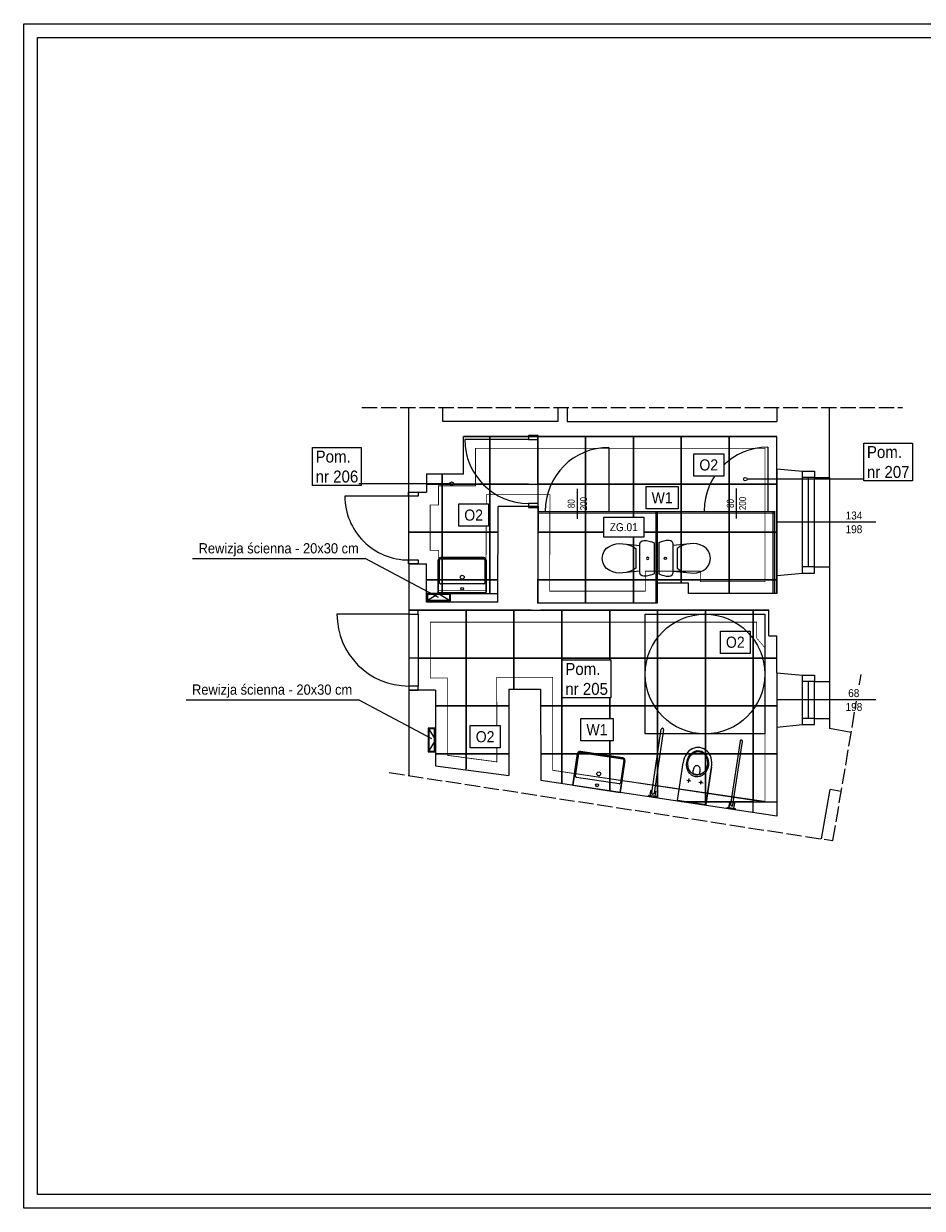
# Model space of a CAD drawing. Header units: centimetres. Extents: x 695802 to 711011, y 25963 to 44188.
# Tile 123 of 157: x 699553 to 700680, y 36277 to 37762. Entities that reach past the tile are written whole.
import ezdxf

# ---------------------------------------------------------------- set-up
doc = ezdxf.new("R2010")
doc.units = ezdxf.units.CM
doc.linetypes.add('ACAD_ISO02W100', pattern=[15, 12, -3])
for name, color, linetype, lineweight, true_color in [('A-DETL', 7, 'Continuous', 5, 0x00a600), ('S3_okładzina O2', 7, 'Continuous', 5, 0x0cd81d), ('S3_opis pomieszczeń', 7, 'Continuous', 0, 0xb5b5b5), ('S3_sufit S2', 7, 'Continuous', 5, 0x7f7f7f), ('S3_wyburzenia', 7, 'Continuous', 5, 0xf90000), ('S3_wykładzian W1', 7, 'Continuous', 5, 0x7f7f7f), ('S3_zabudowa_giszetowa', 7, 'Continuous', 0, 0x146dea)]:
    doc.layers.add(name, color=color, linetype=linetype, lineweight=lineweight, true_color=true_color)
doc.layers.add('Obrys powierzchni', color=50, linetype='Continuous', lineweight=9, plot=False)
for name, color, linetype, lineweight in [('Opis', 102, 'Continuous', 9), ('P-SANR-FIXT', 7, 'Continuous', 5), ('Przekroje', 253, 'Continuous', 20), ('Przekrojowa', 253, 'Continuous', 25), ('S3_drzwi_istniejące', 7, 'Continuous', 0), ('S3_okna', 70, 'Continuous', 9), ('Widokowa', 140, 'Continuous', 9), ('Wyposazenie', 31, 'Continuous', 9)]:
    doc.layers.add(name, color=color, linetype=linetype, lineweight=lineweight)
doc.styles.add('Arial Narrow_1', font='ARIALN.TTF', dxfattribs={"height": 8.749999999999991})
doc.styles.add('ARIELCE', font='arial.ttf', dxfattribs={"width": 0.9})
doc.linetypes.add('TRACKS', pattern='A,3.81,[130,ltypeshp.shx,S=6.35,R=0,X=0,Y=0],3.81', length=7.62)

# ---------------------------------------------------------------- blocks, each defined once
blk = doc.blocks.new('zw$7334')
at = {"layer": 'S3_okna', "ltscale": 1.6, "insert": (-30.90054251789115, 13.40358409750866), "char_height": 9.999999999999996, "width": 42.36287009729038, "attachment_point": 3, "rotation": 0.018993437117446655, "style": 'ARIELCE', "bg_fill": 2}
blk.add_mtext('{\\fArial|b0|i0|c238|p34;134}', dxfattribs=at)
at = {"layer": 'S3_okna', "ltscale": 1.6, "insert": (-30.94453276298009, -3.778033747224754), "char_height": 9.999999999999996, "width": 42.36287009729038, "attachment_point": 3, "rotation": 0.018993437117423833, "style": 'ARIELCE'}
blk.add_mtext('{\\fArial|b0|i0|c238|p34;198}', dxfattribs=at)
blk = doc.blocks.new('zw$B2BC')
at = {"layer": 'Przekroje', "ltscale": 1.6}
for points in [[(0, 0), (32.20829319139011, -3.114422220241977), (47.01134209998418, -3.114425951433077), (47.01134016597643, -10.88559773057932), (65.96659806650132, -10.88560247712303)], [(-3.37755773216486e-05, -133.9999999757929), (32.20826098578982, -130.8855939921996), (47.01130989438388, -130.8855977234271), (47.01131187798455, -123.1144259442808), (65.96656977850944, -123.1144307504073)]]:
    blk.add_lwpolyline(points, dxfattribs=at)
at = {"layer": 'S3_okna'}
for p, q in [((-2.980232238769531e-08, 0), (-4.435423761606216e-08, -133.9999999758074)), ((32.20826098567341, -130.8855939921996), (32.20829319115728, -3.114422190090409)), ((47.01134014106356, -10.88559770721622), (32.20829123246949, -10.88559397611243)), ((39.60978739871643, -123.1144240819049), (39.60981568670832, -10.88559584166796)), ((47.01131183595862, -123.1144259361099), (47.01134014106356, -10.88559770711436)), ((65.96659806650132, -10.88560248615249), (65.96656977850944, -123.1144307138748)), ((47.01131187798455, -123.1144259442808), (32.20826296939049, -123.1144222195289))]:
    blk.add_line(p, q, dxfattribs=at)
at = {"layer": 'S3_okna', "ltscale": 1.6}
blk.add_line((124.0226520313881, -67.00001561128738), (-3.713648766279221e-08, -66.99999998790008), dxfattribs=at)
at = {"layer": 'S3_okna'}
for points in [[(-2.980232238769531e-08, 0), (32.20829316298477, -3.114422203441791), (47.01134207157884, -3.114425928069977), (47.01134011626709, -10.88559771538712), (65.96659804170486, -10.88560248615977)], [(-3.37755773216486e-05, -133.9999999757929), (32.20826098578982, -130.8855939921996), (47.01130989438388, -130.8855977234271), (47.01131185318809, -123.1144259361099), (65.96656977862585, -123.1144307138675)]]:
    blk.add_lwpolyline(points, dxfattribs=at)
blk = doc.blocks.new('zw$5741')
at = {"layer": 'Przekroje', "ltscale": 1.6}
blk.add_lwpolyline([(0, 0), (31.22259545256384, 8.498429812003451), (45.81386945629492, 10.99342078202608), (44.5040715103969, 18.65341687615), (63.18815231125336, 21.84824499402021)], dxfattribs=at)
at = {"layer": 'S3_okna'}
for p, q in [((-11.4610946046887, 67.02718336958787), (3.324868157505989e-05, 5.685251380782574e-06)), ((31.22259545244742, 8.498429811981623), (20.81134338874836, 69.38589567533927)), ((36.71241536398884, 64.22089054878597), (22.12114136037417, 61.72589957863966)), ((37.20843448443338, 17.40592138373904), (29.4167783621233, 62.97339506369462)), ((44.5040715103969, 18.65341687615), (29.91279750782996, 16.15842589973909))]:
    blk.add_line(p, q, dxfattribs=at)
blk.add_lwpolyline([(0, 0), (31.22259545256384, 8.498429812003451), (45.81386945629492, 10.99342078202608), (44.5040714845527, 18.65341688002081), (63.18815230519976, 21.84824503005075)], dxfattribs=at)
at = {"layer": 'S3_okna', "ltscale": 1.6, "insert": (93.88825282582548, 64.31718062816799), "char_height": 9.999999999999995, "width": 42.36287009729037, "attachment_point": 3, "rotation": 9.72229892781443, "style": 'ARIELCE', "bg_fill": 2}
blk.add_mtext('{\\fArial|b0|i0|c238|p34;68}', dxfattribs=at)
at = {"layer": 'Przekroje', "ltscale": 1.6}
blk.add_lwpolyline([(-11.46109457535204, 67.02718337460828), (20.81134339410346, 69.38589564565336), (35.40261739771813, 71.88088661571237), (36.71241539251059, 64.2208905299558), (55.39649618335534, 67.41571870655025)], dxfattribs=at)
at = {"layer": 'S3_okna'}
for p, q in [((44.50407146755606, 18.65341687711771), (36.71241536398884, 64.22089054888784)), ((55.39649618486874, 67.41571869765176), (63.18815230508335, 21.84824503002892))]:
    blk.add_line(p, q, dxfattribs=at)
at = {"layer": 'S3_okna', "ltscale": 1.6}
blk.add_line((116.5178298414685, 54.4171007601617), (-5.730530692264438, 33.51359452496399), dxfattribs=at)
at = {"layer": 'S3_okna'}
blk.add_lwpolyline([(-11.4610946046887, 67.02718336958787), (20.8113433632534, 69.38589565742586), (35.40261736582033, 71.88088663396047), (36.71241534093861, 64.22089053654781), (55.39649616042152, 67.41571869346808)], dxfattribs=at)
at = {"layer": 'S3_okna', "ltscale": 1.6, "insert": (100.4365246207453, 47.83445467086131), "char_height": 9.999999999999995, "width": 42.36287009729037, "attachment_point": 3, "rotation": 9.7222989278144, "style": 'ARIELCE'}
blk.add_mtext('{\\fArial|b0|i0|c238|p34;198}', dxfattribs=at)
blk = doc.blocks.new('zw$C904')
at = {"layer": 'Wyposazenie', "color": 253, "linetype": 'Continuous'}
for p, q in [((-12.6347103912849, 61.86956174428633), (-16.08722928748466, 58.719175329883)), ((-8.43117099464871, 63.9800366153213), (-12.6347103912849, 61.86956174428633)), ((-3.798436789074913, 64.88891953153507), (-8.43117099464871, 63.9800366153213)), ((0.9087016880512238, 64.5267845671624), (-3.798436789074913, 64.88891953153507)), ((5.329776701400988, 62.92118705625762), (0.9087016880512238, 64.5267845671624)), ((9.126296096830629, 60.19515298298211), (5.329776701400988, 62.92118705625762)), ((12.00759524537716, 56.55748713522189), (9.126296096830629, 60.19515298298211)), ((-20.76586306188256, 46.60664884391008), (-20.97844327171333, 42.37842607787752)), ((-19.94236494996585, 50.76504289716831), (-20.76586306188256, 46.60664884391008)), ((-18.52441137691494, 54.77017025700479), (-19.94236494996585, 50.76504289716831)), ((-16.08722928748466, 58.719175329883), (-18.52441137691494, 54.77017025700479)), ((13.88307245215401, 52.74515432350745), (12.00759524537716, 56.55748713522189)), ((15.1862439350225, 48.7112536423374), (13.88307245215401, 52.74515432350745)), ((15.89071447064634, 44.536714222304), (15.1862439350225, 48.7112536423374)), ((-20.97844327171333, 42.37842607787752), (-20.57574041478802, 38.16512337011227)), ((-20.57574041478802, 38.16512337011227), (-17.01537220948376, 17.17445921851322)), ((-20.57574041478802, 38.16512337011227), (-19.60032295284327, 33.93981945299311)), ((-19.60032295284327, 33.93981945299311), (-18.13423786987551, 29.85256516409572)), ((-18.13423786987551, 29.85256516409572), (-16.19670775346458, 25.95735268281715)), ((13.05762411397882, 27.66987560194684), (14.5274332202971, 31.76455073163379)), ((14.5274332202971, 31.76455073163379), (15.50661024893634, 35.99494851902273)), ((14.89533316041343, 19.04253932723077), (15.98236362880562, 40.30520270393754)), ((15.50661024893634, 35.99494851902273), (15.98236362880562, 40.30520270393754)), ((15.98236362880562, 40.30520270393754), (15.89071447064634, 44.536714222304)), ((-21.46565247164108, 15.82316736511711), (-22.82757907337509, 13.90922138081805)), ((-19.39512407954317, 16.98635660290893), (-21.46565247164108, 15.82316736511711)), ((-17.01550140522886, 17.174516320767), (-19.39512407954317, 16.98635660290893)), ((14.89538602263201, 19.04255167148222), (-17.01537220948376, 17.17445921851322)), ((-16.19670775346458, 25.95735268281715), (-13.81352060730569, 22.30526616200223)), ((-13.81352060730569, 22.30526616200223), (11.11683437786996, 23.76466726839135)), ((11.11683437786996, 23.76466726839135), (13.05762411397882, 27.66987560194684)), ((17.28070945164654, 19.13332771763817), (14.89538602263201, 19.04255167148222)), ((19.47281468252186, 18.21966931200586), (17.28070945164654, 19.13332771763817)), ((21.04875515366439, 16.47770348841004), (19.47281468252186, 18.21966931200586)), ((21.70471289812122, 14.24356770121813), (21.04875515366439, 16.47770348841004)), ((-22.82757907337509, 13.90922138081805), (-23.21838105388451, 11.6138091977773)), ((-23.21838105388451, 11.6138091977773), (-22.82069580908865, 8.27926547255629)), ((-22.82069580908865, 8.27926547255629), (-22.02480793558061, 5.014266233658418)), ((-22.02480793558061, 5.014266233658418), (-20.84173845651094, 1.863693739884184)), ((-20.84173845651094, 1.863693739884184), (-19.28780784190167, -1.129091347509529)), ((-19.28780784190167, -1.129091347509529), (19.28780784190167, 1.129091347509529)), ((19.28780784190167, 1.129091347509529), (20.48193131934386, 4.282745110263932)), ((20.48193131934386, 4.282745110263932), (21.28931635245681, 7.549837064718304)), ((21.28931635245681, 7.549837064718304), (21.69881319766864, 10.88539846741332)), ((21.69881319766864, 10.88539846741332), (21.70471289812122, 14.24356770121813))]:
    blk.add_line(p, q, dxfattribs=at)
blk.add_circle((-0.4828118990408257, 8.249449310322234), 1.5, dxfattribs=at)
blk = doc.blocks.new('PLM_Washbasin_2D - PLM_Washbasin_Wall_Mounted_Rectangle_600x450-V80-PARTER PW 1do50 - C')
at = {"layer": 'P-SANR-FIXT', "color": 8, "true_color": 0x808080}
for p, q in [((-30.00000000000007, -1.500000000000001), (-30.00000000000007, -42.00000000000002)), ((-30.00000000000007, -42.00000000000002), (-30.00000000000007, -1.499999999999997)), ((30.00000000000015, -1.499999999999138), (-30.00000000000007, -1.500000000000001)), ((-28.50000000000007, -42.00000000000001), (-28.50000000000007, -13.5000000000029)), ((-27.00000000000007, -12.0000000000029), (27.00000000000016, -12.0000000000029)), ((28.50000000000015, -13.5000000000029), (28.50000000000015, -42)), ((30.00000000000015, -42), (30.00000000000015, -1.499999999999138)), ((30.00000000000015, -1.499999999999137), (30.00000000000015, -42)), ((27.00000000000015, -43.50000000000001), (-27.00000000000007, -43.50000000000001)), ((-27.00000000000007, -45), (27.00000000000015, -45)), ((27.00000000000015, -45), (-27.00000000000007, -45))]:
    blk.add_line(p, q, dxfattribs=at)
for centre, radius in [((2.626390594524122e-14, -6.000000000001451), 1.750000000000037), ((3.910040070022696e-14, -20.50974717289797), 2.500000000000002)]:
    blk.add_circle(centre, radius, dxfattribs=at)
for centre, radius, start, end in [((-27.00000000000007, -13.5000000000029), 1.499999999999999, 89.99999999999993, 180.0000000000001), ((27.00000000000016, -13.5000000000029), 1.500000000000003, 359.9999999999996, 90.00000000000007), ((-27.00000000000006, -41.99999999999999), 3.000000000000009, 180.0000000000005, 269.9999999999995), ((-27.00000000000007, -42), 3.000000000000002, 180.0000000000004, 269.9999999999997), ((-27.00000000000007, -42), 1.5, 179.9999999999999, 269.9999999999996), ((27.00000000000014, -41.99999999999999), 3.000000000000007, 269.9999999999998, 359.9999999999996), ((27.00000000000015, -42), 2.999999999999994, 269.9999999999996, 7.63333123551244e-14), ((27.00000000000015, -42), 1.5, 269.9999999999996, 0)]:
    blk.add_arc(centre, radius, start, end, dxfattribs=at)
blk = doc.blocks.new('zw$F471')
at = {"layer": 'P-SANR-FIXT', "color": 8, "true_color": 0x808080}
for p, q in [((-50.1877859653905, 12.58759589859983), (-38.24104294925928, 92.19617163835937)), ((-35.27404423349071, 91.75091846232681), (-47.22078724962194, 12.14234272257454)), ((60.65214646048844, 77.35541473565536), (48.70540344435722, -2.253161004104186)), ((51.6713046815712, -2.698249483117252), (63.61804769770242, 76.91032625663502)), ((-17.80067532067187, 2.671321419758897), (-10.70816251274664, 49.9859934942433)), ((-17.80067532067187, 2.671321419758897), (-10.70816251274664, 49.9859934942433)), ((24.90102040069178, 44.64269197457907), (17.80067532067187, -2.671321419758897)), ((17.80067532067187, -2.671321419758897), (24.90102040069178, 44.64269197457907)), ((-4.046270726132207, 25.33876712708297), (-3.29127004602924, 30.36980602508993)), ((-51.30048795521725, 15.28257144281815), (-52.26513180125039, 8.854549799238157)), ((-52.26425381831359, 8.854418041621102), (-51.29960997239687, 15.28243968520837)), ((-49.81676910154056, 15.05991191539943), (-51.30048795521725, 15.28257144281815)), ((-51.29960997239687, 15.28243968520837), (-49.81622036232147, 15.05982956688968)), ((-6.263502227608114, 28.23482236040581), (-1.07663808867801, 27.4564372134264)), ((9.054307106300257, 25.93656588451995), (14.13728602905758, 25.17377064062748)), ((11.31557116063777, 23.33393572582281), (11.99016246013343, 27.82915693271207)), ((-54.24320411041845, 9.151396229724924), (-54.39161085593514, 8.162469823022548)), ((-54.39161085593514, 8.162469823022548), (-44.50102981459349, 6.678204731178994)), ((-54.39051337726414, 8.162305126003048), (-54.24210663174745, 9.151231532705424)), ((-50.92927095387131, 7.642881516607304), (-54.39051337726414, 8.162305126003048)), ((-44.35262306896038, 7.66713113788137), (-54.24320411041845, 9.151396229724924)), ((-54.24210663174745, 9.151231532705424), (-52.26425381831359, 8.854418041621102)), ((-44.50124931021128, 6.678237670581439), (-47.96249173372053, 7.197661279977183)), ((-46.84977038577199, 14.61465873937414), (-45.3660515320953, 14.39199921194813)), ((-46.84944114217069, 14.61460933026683), (-45.3660515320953, 14.39199921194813)), ((-45.3660515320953, 14.39199921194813), (-46.33069537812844, 7.963977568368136)), ((-45.3660515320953, 14.39199921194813), (-46.33069537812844, 7.963977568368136)), ((-46.33069537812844, 7.963977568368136), (-44.35284256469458, 7.667164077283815)), ((-44.35284256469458, 7.667164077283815), (-44.50124931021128, 6.678237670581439)), ((-44.50102981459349, 6.678204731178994), (-44.35262306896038, 7.66713113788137)), ((17.80067532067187, -2.671321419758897), (-17.80067532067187, 2.671321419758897)), ((17.80067532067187, -2.671321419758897), (-17.80067532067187, 2.671321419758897)), ((46.62750886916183, -5.986124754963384), (47.59215271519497, 0.4418968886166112)), ((47.59303069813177, 0.4417651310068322), (46.62838685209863, -5.986256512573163)), ((47.59215271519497, 0.4418968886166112), (49.07554232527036, 0.2192867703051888)), ((49.07642030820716, 0.2191550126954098), (47.59303069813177, 0.4417651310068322)), ((44.50124931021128, -6.678237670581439), (44.64965605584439, -5.689311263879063)), ((47.96249173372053, -7.197661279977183), (44.50124931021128, -6.678237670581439)), ((44.50212729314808, -6.678369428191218), (44.65053403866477, -5.689443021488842)), ((54.39051337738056, -8.162305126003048), (44.50212729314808, -6.678369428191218)), ((44.64965605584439, -5.689311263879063), (46.62750886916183, -5.986124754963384)), ((44.65053403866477, -5.689443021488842), (54.53892012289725, -7.173378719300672)), ((54.39051337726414, -8.162305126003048), (50.92927095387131, -7.642881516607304)), ((52.04232154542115, -0.2259334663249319), (53.52571115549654, -0.4485435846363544)), ((52.04232154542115, -0.225933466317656), (53.52571115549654, -0.4485435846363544)), ((53.52571115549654, -0.4485435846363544), (52.5610673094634, -6.87656522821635)), ((53.52571115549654, -0.4485435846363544), (52.5610673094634, -6.87656522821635)), ((52.5610673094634, -6.87656522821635), (54.53892012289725, -7.173378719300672)), ((54.53892012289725, -7.173378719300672), (54.39051337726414, -8.162305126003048)), ((54.53892012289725, -7.173378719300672), (54.39051337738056, -8.162305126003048))]:
    blk.add_line(p, q, dxfattribs=at)
for centre, radius in [((-3.668770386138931, 27.85428657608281), 0.7499999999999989), ((11.65286681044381, 25.58154632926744), 0.7499999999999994)]:
    blk.add_circle(centre, radius, dxfattribs=at)
for centre, radius, start, end in [((-36.7575435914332, 91.97354505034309), 1.500110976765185, 351.465393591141, 171.465393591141), ((62.13509707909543, 77.13287049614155), 1.499556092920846, 351.465393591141, 171.465393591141), ((16.71766766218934, 46.46025119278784), 27.65152834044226, 148.0016804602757, 172.674489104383), ((8.158013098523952, 51.80856792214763), 17.55835351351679, 82.70201199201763, 148.0016804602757), ((8.158013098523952, 51.80856792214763), 17.55835351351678, 128.4011529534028, 133.0882266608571), ((8.158013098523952, 51.80856792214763), 17.55835351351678, 112.7249623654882, 117.9787300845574), ((8.158013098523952, 51.80856792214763), 17.55835351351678, 97.61546578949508, 102.3025394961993), ((7.402445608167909, 51.92391978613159), 17.55655122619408, 14.92987841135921, 80.20758586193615), ((7.402445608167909, 51.92391978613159), 17.55655122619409, 60.61365739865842, 65.29913938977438), ((7.402445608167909, 51.92391978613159), 17.55655122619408, 44.94274178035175, 50.19472249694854), ((7.402445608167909, 51.92391978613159), 17.55655122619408, 29.83832488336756, 34.52380687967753), ((16.71766766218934, 46.46025119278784), 27.65152834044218, 158.9626560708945, 161.7135134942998), ((7.00715704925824, 41.93505257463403), 4.801656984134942, 116.6796045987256, 159.1906749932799), ((6.501445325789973, 41.93663420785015), 4.595378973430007, 84.02608437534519, 111.0454189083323), ((6.095371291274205, 41.99757314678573), 4.595378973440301, 51.88536827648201, 78.90470280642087), ((5.611471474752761, 42.14450107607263), 4.80165698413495, 3.740112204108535, 46.2511825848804), ((-2.354078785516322, 49.32246060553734), 27.65394485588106, 350.2571753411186, 14.92987841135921), ((-2.354078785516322, 49.32246060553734), 27.65394485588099, 1.218104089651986, 3.96894966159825), ((2.712747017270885, 38.17360988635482), 1.500000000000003, 173.0812881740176, 239.8913142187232), ((23.88831557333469, 35.60406739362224), 22.83089900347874, 159.3893925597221, 173.0812881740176), ((6.782284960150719, 45.19147902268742), 9.612436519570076, 239.8913142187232, 283.0394829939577), ((8.61263274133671, 37.28822315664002), 1.499999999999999, 283.0394829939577, 349.849500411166), ((-12.38439998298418, 41.04746098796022), 22.83089900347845, 349.849500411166, 3.541394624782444), ((-48.70428660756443, 12.36496931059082), 1.500110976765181, 171.465393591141, 351.465393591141), ((50.18835406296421, -2.475705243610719), 1.499556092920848, 171.465393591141, 351.465393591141)]:
    blk.add_arc(centre, radius, start, end, dxfattribs=at)
for centre, major_axis, ratio in [((7.342500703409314, 48.92764685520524), (2.449239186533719, 16.3208033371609), 0.8294409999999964), ((7.407844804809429, 49.35996876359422), (2.197549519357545, 14.64363861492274), 0.8311579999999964)]:
    blk.add_ellipse(centre, major_axis=major_axis, ratio=ratio, dxfattribs=at)

msp = doc.modelspace()

# ---------------------------------------------------------------- linework, layer by layer
at = {"layer": 'A-DETL'}
for p, q in [((700332.0771843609, 37022.00352965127), (700482.0771843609, 37022.00352955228)), ((700332.077184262, 36872.00352965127), (700332.0771843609, 37022.00352965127))]:
    msp.add_line(p, q, dxfattribs=at)
at = {"layer": 'Obrys powierzchni', "ltscale": 1.6}
for points in [[(699552.617227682, 37762.32448060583), (701652.617227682, 37762.32448060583), (701652.617227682, 36277.32448060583), (699552.617227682, 36277.32448060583)], [(699570.117227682, 37744.82448060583), (701635.117227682, 37744.82448060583), (701635.117227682, 36294.82448060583), (699570.117227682, 36294.82448060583)]]:
    msp.add_lwpolyline(points, close=True, dxfattribs=at)
at = {"layer": 'Przekrojowa', "ltscale": 1.6}
for p, q in [((700035.3599692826, 37281.04758133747), (700035.4028576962, 37175.04213658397)), ((700078.3022500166, 37263.51229100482), (700078.2931544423, 37281.04758133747)), ((700222.2899306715, 37281.04758133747), (700222.3022500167, 37263.51229100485)), ((700234.2899306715, 37281.04758133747), (700234.3022500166, 37263.51229100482)), ((700497.2404027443, 37281.04758133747), (700497.2404027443, 37263.51229100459)), ((700563.2069725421, 37193.51269189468), (700563.2069725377, 37281.04758133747)), ((700222.3022500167, 37263.51229100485), (700078.3022500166, 37263.51229100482)), ((700234.3022500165, 37263.51229100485), (700497.2404027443, 37263.51229100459)), ((700104.2404027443, 37244.97316855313), (700497.2404027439, 37244.97316855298)), ((700104.240402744, 37197.97316855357), (700104.2404027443, 37244.97316855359)), ((700497.2404027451, 37204.39829438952), (700497.2404027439, 37244.97316855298)), ((700057.8570272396, 37197.97316855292), (700057.8778650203, 37175.04213658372)), ((700057.8570272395, 37197.97316855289), (700104.240402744, 37197.97316855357)), ((700035.4028576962, 37175.04213658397), (700057.8778650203, 37175.04213658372)), ((700147.2376516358, 37036.97316855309), (700147.8084484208, 37156.97427918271)), ((700197.808448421, 37156.97427918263), (700147.8084484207, 37156.97427918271)), ((700197.808448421, 37156.97427918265), (700197.1862285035, 37035.97587901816)), ((699764.4908875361, 37092.02081134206), (699980.9462328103, 37092.02081134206)), ((700072.8570272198, 37042.9960427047), (699980.9462328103, 37092.02081134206)), ((700035.4303659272, 37085.04213658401), (700035.4987277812, 37027.03481488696)), ((700035.4303659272, 37085.04213658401), (700057.9077130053, 37085.04213658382)), ((700057.7325584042, 37036.97316855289), (700057.9077130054, 37085.04213658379)), ((700563.2069725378, 37081.28386363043), (700563.2069725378, 36937.69274453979)), ((700497.2404027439, 37070.39829767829), (700497.2404027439, 37047.97316420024)), ((700347.2390612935, 37035.97587901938), (700347.2421918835, 37060.97316406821)), ((700386.2421918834, 37060.97316406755), (700347.2421918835, 37060.97316406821)), ((700386.2404027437, 37047.97316420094), (700386.2421918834, 37060.97316406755)), ((700147.2376516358, 37036.97316855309), (700057.7325584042, 37036.97316855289)), ((700057.8570272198, 37047.97316855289), (700147.2899741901, 37047.97316855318)), ((700057.85702722, 37038.85099164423), (700072.8570272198, 37047.97316855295)), ((700072.8570272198, 37047.97316855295), (700087.85702722, 37038.85099164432)), ((700347.2390612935, 37035.97587901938), (700197.1862285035, 37035.97587901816)), ((700497.2404027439, 37047.97316420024), (700386.2404027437, 37047.97316420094)), ((700035.4987277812, 37027.03481488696), (700486.91276911, 37026.96961070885)), ((700486.9081478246, 36994.97606133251), (700486.9127785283, 37027.03481488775)), ((700486.9081478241, 36994.97606133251), (700497.225735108, 36994.97606133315)), ((700497.22120296, 36948.57834703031), (700497.225735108, 36994.97606133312)), ((700035.5002738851, 36927.0348736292), (700035.5601733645, 36819.76447545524)), ((700068.9585527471, 36927.04042437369), (700035.5029032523, 36927.03151975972)), ((700068.9585527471, 36927.04042437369), (700068.9799947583, 36832.03482653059)), ((700160.8930339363, 36928.03474144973), (700160.9332479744, 36819.83822757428)), ((700160.8930339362, 36928.03474144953), (700200.9448949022, 36928.03474144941)), ((700200.9448949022, 36928.03474145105), (700200.9911396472, 36813.48292817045)), ((699756.2387458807, 36914.87483713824), (699972.6940911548, 36914.87483713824)), ((700064.6048855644, 36865.85006850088), (699972.6940911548, 36914.87483713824)), ((700563.1877727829, 36891.46391628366), (700563.1980881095, 36878.60223420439)), ((700059.8512384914, 36879.41024170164), (700068.9734154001, 36864.41024170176)), ((700497.2104174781, 36880.23866190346), (700497.1917498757, 36769.03253399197)), ((700590.4239998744, 36873.94681432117), (700563.1980881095, 36878.60223420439)), ((700068.9734154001, 36864.41024170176), (700059.8512384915, 36849.41024170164)), ((700068.9799947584, 36832.03482653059), (700160.9332479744, 36819.83822757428)), ((700497.1917498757, 36769.03253399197), (700200.9911396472, 36813.48292817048)), ((700553.2492576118, 36740.44979174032), (700563.8439332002, 36802.4097674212)), ((700577.916179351, 36800.00352240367), (700563.8439332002, 36802.4097674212))]:
    msp.add_line(p, q, dxfattribs=at)
for points in [[(700057.8570272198, 37047.97316855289), (700057.85702722, 37038.85099164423), (700087.85702722, 37038.85099164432), (700087.8570272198, 37047.97316855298)], [(700058.8570272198, 37046.9731685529), (700058.8570272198, 37039.85099164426), (700086.85702722, 37039.85099164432), (700086.85702722, 37046.97316855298)], [(700068.9734154, 36879.41024170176), (700059.8512384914, 36879.41024170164), (700059.8512384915, 36849.41024170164), (700068.9734154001, 36849.41024170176)], [(700067.9734154, 36878.41024170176), (700060.8512384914, 36878.41024170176), (700060.8512384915, 36850.41024170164), (700067.9734154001, 36850.41024170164)]]:
    msp.add_lwpolyline(points, close=True, dxfattribs=at)
at = {"layer": 'S3_drzwi_istniejące'}
for p, q in [((700185.8033060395, 37240.97427914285), (700105.8033060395, 37240.97427914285)), ((700035.4014527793, 37170.04213658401), (699955.4014527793, 37170.04213659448)), ((700197.8033060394, 37156.97427918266), (700197.8084484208, 37156.97427918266)), ((700035.5015426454, 37022.03487362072), (699945.5015426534, 37022.03607560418))]:
    msp.add_line(p, q, dxfattribs=at)
at = {"layer": 'S3_drzwi_istniejące', "ltscale": 1.6}
for p, q in [((700035.4017525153, 37175.042136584), (700035.4028576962, 37175.04213658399)), ((700035.4272241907, 37085.04213658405), (700035.4285582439, 37085.04213658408))]:
    msp.add_line(p, q, dxfattribs=at)
at = {"layer": 'S3_drzwi_istniejące'}
for points in [[(700197.8033060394, 37240.97427914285), (700197.8033060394, 37245.97427914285), (700185.8033060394, 37245.97427914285), (700185.8033060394, 37240.97427914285)], [(700035.4014527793, 37170.04213658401), (700035.40145278, 37175.04213658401), (700047.40145278, 37175.04213658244), (700047.4014527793, 37170.04213658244)], [(700197.8033060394, 37155.97427914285), (700197.8033060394, 37160.97427914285), (700185.8033060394, 37160.97427914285), (700185.8033060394, 37155.97427914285)], [(700035.4014527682, 37085.04213658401), (700035.4014527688, 37090.04213658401), (700047.4014527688, 37090.04213658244), (700047.4014527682, 37085.04213658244)], [(700047.5015426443, 37022.03471335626), (700047.5016094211, 37027.03471335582), (700035.5016094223, 37027.03487362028), (700035.5015426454, 37022.03487362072)], [(700047.5002738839, 36927.03471336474), (700047.5003406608, 36932.03471336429), (700035.5003406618, 36932.03487362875), (700035.5002738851, 36927.0348736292)]]:
    msp.add_lwpolyline(points, close=True, dxfattribs=at)
for centre, radius, start, end in [((700185.8033060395, 37240.97427914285), 79.99999999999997, 180, 270), ((700035.4014527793, 37170.04213658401), 80, 179.9999999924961, 269.9999999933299), ((700035.5015426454, 37022.03487362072), 90, 179.9992347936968, 269.9992347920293)]:
    msp.add_arc(centre, radius, start, end, dxfattribs=at)
at = {"layer": 'S3_okładzina O2', "linetype": 'TRACKS', "ltscale": 0.5, "const_width": 1}
msp.add_lwpolyline([(700119.240402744, 37229.97316855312), (700119.240402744, 37229.97316855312), (700119.240402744, 37182.97316855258), (700072.8778570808, 37182.97316855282), (700072.8778570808, 37159.05890455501), (700062.4014527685, 37159.04978435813), (700062.4014527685, 37102.03673665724), (700072.960284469, 37102.03673665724), (700072.7851298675, 37051.97316855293), (700132.3088308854, 37051.97316855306), (700132.8796276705, 37171.97427918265), (700212.5878376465, 37171.97427918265), (700212.2305823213, 37050.97587901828), (700332.2409397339, 37050.97587901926), (700332.2440703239, 37075.97316406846), (700401.2442564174, 37075.9731640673), (700401.2424672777, 37062.97316420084), (700482.2404027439, 37062.97316420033), (700482.2404027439, 37229.97316855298), (700119.240402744, 37229.97316855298)], dxfattribs=at)
at = {"layer": 'S3_opis pomieszczeń'}
for centre in [(700089.3142830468, 37185.77258348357), (700457.6034387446, 37191.36514445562)]:
    msp.add_circle(centre, 2.219187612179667, dxfattribs=at)
at = {"layer": 'S3_sufit S2', "lineweight": -3, "ltscale": 1.6}
for p, q in [((700035.4987277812, 37027.03481488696), (700035.5002738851, 36927.0348736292)), ((700047.4903430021, 36967.03235863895), (700035.499655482, 36967.03235863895))]:
    msp.add_line(p, q, dxfattribs=at)
at = {"layer": 'S3_wyburzenia', "ltscale": 0.5}
msp.add_line((700347.2421918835, 37060.97316406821), (700347.2545024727, 37135.97316855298), dxfattribs=at)
at = {"layer": 'S3_wykładzian W1', "ltscale": 1.6}
for p, q in [((700035.4028576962, 37175.04213658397), (700035.4028576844, 37085.04213658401)), ((700047.4903430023, 36967.01638893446), (700047.4903430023, 36932.03225709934))]:
    msp.add_line(p, q, dxfattribs=at)
for points in [[(700077.2404027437, 37197.97316855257), (700077.2404027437, 37184.97316855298), (700137.2404027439, 37184.97316855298), (700137.2404027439, 37244.97316855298), (700104.2404027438, 37244.97316855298)], [(700035.4028576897, 37124.97316855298), (700077.2404027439, 37124.97316855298), (700077.2404027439, 37184.97316855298), (700057.8778570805, 37184.97316855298)], [(700057.8778570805, 37184.97316855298), (700077.2404027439, 37184.97316855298), (700077.2404027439, 37197.97316855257)], [(700185.8033060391, 37184.97316855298), (700137.2404027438, 37184.97316855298), (700137.2404027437, 37124.97316855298), (700147.6562320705, 37124.97316855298)], [(700057.8305204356, 37064.97316855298), (700077.2404027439, 37064.97316855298), (700077.2404027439, 37124.97316855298), (700035.4028576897, 37124.97316855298)], [(700147.6562320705, 37124.97316855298), (700137.2404027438, 37124.97316855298), (700137.2404027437, 37064.97316855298), (700147.3708363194, 37064.97316855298)], [(700077.2404027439, 37047.97316855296), (700077.2404027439, 37064.97316855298), (700057.8305204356, 37064.97316855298)], [(700137.2404027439, 37047.97316855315), (700137.2404027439, 37064.97316855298), (700077.2404027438, 37064.97316855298), (700077.2404027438, 37047.97316855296)], [(700147.3708363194, 37064.97316855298), (700137.2404027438, 37064.97316855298), (700137.2404027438, 37047.97316855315)], [(700257.2404027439, 37035.97587901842), (700257.2404027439, 37064.97316855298), (700197.2404027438, 37064.97316855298), (700197.2404027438, 37035.97587901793)], [(700317.2404027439, 37035.97587901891), (700317.2404027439, 37064.97316855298), (700257.2404027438, 37064.97316855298), (700257.2404027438, 37035.97587901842)], [(700377.2404027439, 37060.97316406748), (700377.2404027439, 37064.97316855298), (700317.2404027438, 37064.97316855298), (700317.2404027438, 37035.97587901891)], [(700437.2404027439, 37047.97316420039), (700437.2404027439, 37064.97316855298), (700377.2404027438, 37064.97316855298), (700377.2404027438, 37060.97316406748)], [(700497.2404027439, 37047.97316420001), (700497.2404027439, 37064.97316855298), (700437.2404027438, 37064.97316855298), (700437.2404027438, 37047.97316420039)], [(700047.4903430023, 37022.03480161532), (700047.4903430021, 36967.03235863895), (700107.4903430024, 36967.03235863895), (700107.4903430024, 37027.03235863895), (700047.4903430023, 37027.03235863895), (700047.4903430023, 37027.02991566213)], [(700188.9336284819, 37027.03235863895), (700167.4903430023, 37027.03235863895), (700167.4903430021, 36967.03235863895), (700227.4903430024, 36967.03235863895), (700227.4903430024, 37027.03235863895), (700200.9336284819, 37027.03235863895)], [(700486.896881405, 37027.03235863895), (700467.4903430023, 37027.03235863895), (700467.4903430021, 36967.03235863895), (700497.2230055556, 36967.03235863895)], [(700068.9630684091, 36907.03235863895), (700107.4903430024, 36907.03235863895), (700107.4903430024, 36967.03235863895), (700047.4903430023, 36967.03235863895), (700047.4903430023, 36967.01638893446)], [(700167.4903430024, 36928.03238673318), (700167.4903430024, 36967.03235863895), (700107.4903430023, 36967.03235863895), (700107.4903430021, 36907.03235863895), (700160.9008400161, 36907.03235863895)], [(700200.9533735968, 36907.03235863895), (700227.4903430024, 36907.03235863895), (700227.4903430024, 36967.03235863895), (700167.4903430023, 36967.03235863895), (700167.4903430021, 36928.03238673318)], [(700497.2230055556, 36967.03235863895), (700467.4903430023, 36967.03235863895), (700467.4903430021, 36907.03235863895), (700497.221202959, 36907.03235863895)], [(700068.9766093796, 36847.03481488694), (700107.4903430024, 36847.03481488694), (700107.4903430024, 36907.03481488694), (700068.9630678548, 36907.03481488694)], [(700160.9008400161, 36907.03235863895), (700107.4903430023, 36907.03235863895), (700107.4903430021, 36847.03235863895), (700160.9231405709, 36847.03235863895)], [(700200.9775956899, 36847.03235863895), (700227.4903430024, 36847.03235863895), (700227.4903430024, 36907.03235863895), (700200.9533735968, 36907.03235863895)], [(700497.221202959, 36907.03235863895), (700467.4903430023, 36907.03235863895), (700467.4903430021, 36847.03235863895), (700497.2048433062, 36847.03235863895)], [(700107.4903430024, 36827.80190884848), (700107.4903430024, 36847.03481488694), (700068.9766093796, 36847.03481488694)], [(700160.9231405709, 36847.03235863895), (700107.4903430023, 36847.03235863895), (700107.4903430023, 36827.80190884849)], [(700227.4903430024, 36809.50623131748), (700227.4903430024, 36847.03235863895), (700200.9775956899, 36847.03235863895)], [(700287.4903430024, 36800.50211870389), (700287.4903430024, 36847.03235863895), (700227.4903430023, 36847.03235863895), (700227.4903430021, 36809.50623131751)], [(700347.4903430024, 36791.4980060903), (700347.4903430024, 36847.03235863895), (700287.4903430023, 36847.03235863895), (700287.4903430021, 36800.50211870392)], [(700383.845036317, 36787.03235863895), (700407.4903430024, 36787.03235863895), (700407.4903430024, 36847.03235863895), (700347.4903430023, 36847.03235863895), (700347.4903430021, 36791.49800609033)], [(700497.2048433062, 36847.03235863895), (700467.4903430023, 36847.03235863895), (700467.4903430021, 36787.03235863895), (700497.1947714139, 36787.03235863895)], [(700407.4903430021, 36782.49389347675), (700407.4903430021, 36787.03481488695), (700377.2313606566, 36787.03481488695)], [(700467.4903430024, 36773.48978086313), (700467.4903430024, 36787.03235863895), (700407.4903430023, 36787.03235863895), (700407.4903430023, 36782.49389347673)]]:
    msp.add_lwpolyline(points, dxfattribs=at)
for points in [[(700137.2404027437, 37184.97316855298), (700197.2404027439, 37184.97316855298), (700197.2404027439, 37244.97316855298), (700137.2404027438, 37244.97316855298)], [(700197.2404027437, 37184.97316855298), (700257.2404027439, 37184.97316855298), (700257.2404027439, 37244.97316855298), (700197.2404027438, 37244.97316855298)], [(700257.2404027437, 37184.97316855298), (700317.2404027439, 37184.97316855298), (700317.2404027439, 37244.97316855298), (700257.2404027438, 37244.97316855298)], [(700317.2404027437, 37184.97316855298), (700377.2404027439, 37184.97316855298), (700377.2404027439, 37244.97316855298), (700317.2404027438, 37244.97316855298)], [(700377.2404027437, 37184.97316855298), (700437.2404027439, 37184.97316855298), (700437.2404027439, 37244.97316855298), (700377.2404027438, 37244.97316855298)], [(700437.2404027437, 37184.97316855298), (700497.2404027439, 37184.97316855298), (700497.2404027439, 37244.97316855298), (700437.2404027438, 37244.97316855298)], [(700077.2404027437, 37124.97316855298), (700137.2404027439, 37124.97316855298), (700137.2404027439, 37184.97316855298), (700077.2404027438, 37184.97316855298)], [(700197.2404027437, 37124.97316855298), (700257.2404027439, 37124.97316855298), (700257.2404027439, 37184.97316855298), (700197.2404027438, 37184.97316855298)], [(700257.2404027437, 37124.97316855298), (700317.2404027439, 37124.97316855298), (700317.2404027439, 37184.97316855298), (700257.2404027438, 37184.97316855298)], [(700317.2404027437, 37124.97316855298), (700377.2404027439, 37124.97316855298), (700377.2404027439, 37184.97316855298), (700317.2404027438, 37184.97316855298)], [(700377.2404027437, 37124.97316855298), (700437.2404027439, 37124.97316855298), (700437.2404027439, 37184.97316855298), (700377.2404027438, 37184.97316855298)], [(700437.2404027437, 37124.97316855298), (700497.2404027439, 37124.97316855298), (700497.2404027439, 37184.97316855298), (700437.2404027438, 37184.97316855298)], [(700077.2404027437, 37064.97316855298), (700137.2404027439, 37064.97316855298), (700137.2404027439, 37124.97316855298), (700077.2404027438, 37124.97316855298)], [(700197.2404027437, 37064.97316855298), (700257.2404027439, 37064.97316855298), (700257.2404027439, 37124.97316855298), (700197.2404027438, 37124.97316855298)], [(700257.2404027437, 37064.97316855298), (700317.2404027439, 37064.97316855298), (700317.2404027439, 37124.97316855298), (700257.2404027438, 37124.97316855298)], [(700317.2404027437, 37064.97316855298), (700377.2404027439, 37064.97316855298), (700377.2404027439, 37124.97316855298), (700317.2404027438, 37124.97316855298)], [(700377.2404027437, 37064.97316855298), (700437.2404027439, 37064.97316855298), (700437.2404027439, 37124.97316855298), (700377.2404027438, 37124.97316855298)], [(700437.2404027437, 37064.97316855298), (700497.2404027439, 37064.97316855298), (700497.2404027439, 37124.97316855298), (700437.2404027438, 37124.97316855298)], [(700107.4903430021, 36967.03235863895), (700167.4903430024, 36967.03235863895), (700167.4903430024, 37027.03235863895), (700107.4903430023, 37027.03235863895)], [(700227.4903430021, 36967.03235863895), (700287.4903430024, 36967.03235863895), (700287.4903430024, 37027.03235863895), (700227.4903430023, 37027.03235863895)], [(700287.4903430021, 36967.03235863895), (700347.4903430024, 36967.03235863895), (700347.4903430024, 37027.03235863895), (700287.4903430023, 37027.03235863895)], [(700347.4903430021, 36967.03235863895), (700407.4903430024, 36967.03235863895), (700407.4903430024, 37027.03235863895), (700347.4903430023, 37027.03235863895)], [(700407.4903430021, 36967.03235863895), (700467.4903430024, 36967.03235863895), (700467.4903430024, 37027.03235863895), (700407.4903430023, 37027.03235863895)], [(700227.4903430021, 36907.03235863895), (700287.4903430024, 36907.03235863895), (700287.4903430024, 36967.03235863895), (700227.4903430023, 36967.03235863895)], [(700287.4903430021, 36907.03235863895), (700347.4903430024, 36907.03235863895), (700347.4903430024, 36967.03235863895), (700287.4903430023, 36967.03235863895)], [(700347.4903430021, 36907.03235863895), (700407.4903430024, 36907.03235863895), (700407.4903430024, 36967.03235863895), (700347.4903430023, 36967.03235863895)], [(700407.4903430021, 36907.03235863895), (700467.4903430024, 36907.03235863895), (700467.4903430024, 36967.03235863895), (700407.4903430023, 36967.03235863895)], [(700227.4903430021, 36847.03235863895), (700287.4903430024, 36847.03235863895), (700287.4903430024, 36907.03235863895), (700227.4903430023, 36907.03235863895)], [(700287.4903430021, 36847.03235863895), (700347.4903430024, 36847.03235863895), (700347.4903430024, 36907.03235863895), (700287.4903430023, 36907.03235863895)], [(700347.4903430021, 36847.03235863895), (700407.4903430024, 36847.03235863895), (700407.4903430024, 36907.03235863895), (700347.4903430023, 36907.03235863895)], [(700407.4903430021, 36847.03235863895), (700467.4903430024, 36847.03235863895), (700467.4903430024, 36907.03235863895), (700407.4903430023, 36907.03235863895)], [(700407.4903430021, 36787.03235863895), (700467.4903430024, 36787.03235863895), (700467.4903430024, 36847.03235863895), (700407.4903430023, 36847.03235863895)]]:
    msp.add_lwpolyline(points, close=True, dxfattribs=at)
at = {"layer": 'S3_zabudowa_giszetowa', "ltscale": 1.6}
for p, q in [((700286.490682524, 37231.20366377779), (700286.5625820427, 37151.01011140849)), ((700485.9405811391, 37231.50641104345), (700486.0126799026, 37151.09062972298)), ((700197.8033060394, 37150.97427915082), (700494.176385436, 37151.09392542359)), ((700197.8033060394, 37148.97427915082), (700494.177192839, 37149.09392574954)), ((700345.1926122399, 37151.0337804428), (700345.2390612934, 37035.97587901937)), ((700347.192611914, 37151.03458784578), (700347.2390612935, 37035.97587901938)), ((700492.1763857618, 37151.09311802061), (700492.2180154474, 37047.97316420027)), ((700494.176385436, 37151.09392542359), (700494.2180154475, 37047.97316420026))]:
    msp.add_line(p, q, dxfattribs=at)
at = {"layer": 'S3_zabudowa_giszetowa'}
for p, q in [((700246.5616118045, 37179.29485655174), (700246.561470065, 37141.54000700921)), ((700446.0115104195, 37179.5976038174), (700446.01136868, 37141.84275427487))]:
    msp.add_line(p, q, dxfattribs=at)
at = {"layer": 'S3_zabudowa_giszetowa', "ltscale": 1.6}
for centre in [(700286.5614913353, 37151.20570207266), (700486.0113899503, 37151.50844933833)]:
    msp.add_arc(centre, 80, 90.05071437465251, 180.0002151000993, dxfattribs=at)
at = {"layer": 'Widokowa', "linetype": 'ACAD_ISO02W100', "ltscale": 1.6}
for points in [[(699976.8698567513, 37281.04758133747), (700654.6505693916, 37281.04758133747)], [(700011.0154845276, 36823.52494538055), (700567.4737718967, 36738.27046657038), (700603.2056636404, 36949.5090030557)]]:
    msp.add_lwpolyline(points, dxfattribs=at)

# ---------------------------------------------------------------- block references
at = {"layer": 'P-SANR-FIXT'}
for p, rotation in [((700102.573500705, 37047.97316855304), 179.9999999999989), ((700270.7416963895, 36801.6394266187), 171.4653935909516)]:
    msp.add_blockref('PLM_Washbasin_2D - PLM_Washbasin_Wall_Mounted_Rectangle_600x450-V80-PARTER PW 1do50 - C', p, dxfattribs=dict(at, rotation=rotation))
at = {"layer": 'P-SANR-FIXT', "ltscale": 1.6}
msp.add_blockref('zw$F471', (700390.4074352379, 36785.70450655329), dxfattribs=at)
at = {"layer": 'Wyposazenie', "xscale": -1, "rotation": 93.35022127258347}
msp.add_blockref('zw$C904', (700343.2592486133, 37092.11092996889), dxfattribs=at)
at = {"layer": 'Wyposazenie', "rotation": 266.6497787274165}
msp.add_blockref('zw$C904', (700348.9395142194, 37092.11092996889), dxfattribs=at)

# ---------------------------------------------------------------- texts
at = {"layer": 'Opis', "char_height": 14, "width": 724.062969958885, "attachment_point": 1, "rotation": 359.9810065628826, "style": 'ARIELCE'}
for insert in [(699771.9844913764, 37111.16457542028), (699763.732349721, 36934.01860121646)]:
    msp.add_mtext('\\pxsm1,ql;{\\fArial|b0|i0|c238|p34;\\H0.916668x;Rewizja ścienna - 20x30 cm}', dxfattribs=dict(at, insert=insert))
at = {"layer": 'S3_wykładzian W1', "ltscale": 1.6, "insert": (700340.0828138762, 37175.01300623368), "char_height": 14, "width": 1.231015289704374e-11, "attachment_point": 1, "rotation": 0.018993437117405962, "style": 'ARIELCE', "bg_fill": 16}
msp.add_mtext('\\pxqc;{\\fArial|b0|i0|c238|p34;W1}', dxfattribs=at)
at = {"layer": 'S3_zabudowa_giszetowa', "char_height": 8.749999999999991, "attachment_point": 3, "rotation": 90.00000000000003, "style": 'Arial Narrow_1'}
for s, insert, width in [('80', (700234.948866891, 37166.16596574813), 13.62868749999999), ('200', (700250.3636862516, 37168.97824026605), 20.44303124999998), ('80', (700434.398765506, 37166.46871301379), 13.62868749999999), ('200', (700449.8135848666, 37169.28098753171), 20.44303124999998)]:
    msp.add_mtext(s, dxfattribs=dict(at, insert=insert, width=width))

# ---------------------------------------------------------------- next in the draw order: block references
at = {"layer": 'Przekroje', "ltscale": 1.6, "rotation": 350.296708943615}
msp.add_blockref('zw$5741', (700497.2211692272, 36880.57834703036), dxfattribs=at)
at = {"layer": 'S3_okna', "rotation": 1.443429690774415e-05}
msp.add_blockref('zw$7334', (700635.2468652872, 37137.39828331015), dxfattribs=at)

# ---------------------------------------------------------------- next in the draw order: texts
at = {"layer": 'S3_okładzina O2', "char_height": 14, "width": 1.231015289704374e-11, "attachment_point": 1, "rotation": 0.018993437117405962, "style": 'ARIELCE', "bg_fill": 18}
for insert in [(700399.9951330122, 37216.23939508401), (700105.1680942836, 37153.30575848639)]:
    msp.add_mtext('\\pxqc;{\\fArial|b0|i0|c238|p34;O2}', dxfattribs=dict(at, insert=insert))
at = {"layer": 'S3_opis pomieszczeń', "char_height": 7.5, "attachment_point": 1, "style": 'ARIELCE', "bg_fill": 18}
for s, insert in [('{\\fArial|b0|i0|c238|p34;\\H2x;Pom.\\Pnr 206}', (699918.7475791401, 37227.17977470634)), ('{\\fArial|b0|i0|c238|p34;\\H2x;Pom.\\Pnr 205}', (700231.8558873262, 36960.95280060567))]:
    msp.add_mtext(s, dxfattribs=dict(at, insert=insert))
at = {"layer": 'S3_zabudowa_giszetowa', "insert": (700287.6893333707, 37136.18808338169), "char_height": 15, "attachment_point": 1, "rotation": 0.018993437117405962, "style": 'ARIELCE', "bg_fill": 18}
msp.add_mtext('\\pxqc;{\\fArial|b0|i0|c238|p34;\\H0.666667x;ZG\\H1.000001x;.01}', dxfattribs=at)

# ---------------------------------------------------------------- next in the draw order: linework, layer by layer
at = {"layer": 'A-DETL'}
for p, q in [((700482.0771843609, 37022.00352955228), (700482.077184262, 36872.00352955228)), ((700482.077184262, 36872.00352955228), (700332.077184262, 36872.00352965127))]:
    msp.add_line(p, q, dxfattribs=at)
at = {"layer": 'S3_okładzina O2', "linetype": 'TRACKS', "ltscale": 0.5, "const_width": 1}
msp.add_lwpolyline([(700215.9448949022, 37012.03483426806), (700062.5056023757, 37012.034724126), (700062.5242326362, 36942.03871233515), (700083.9585527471, 36942.04441733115), (700083.9585527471, 36845.17945695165), (700145.9268831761, 36836.96003188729), (700145.8874577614, 36943.03474144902), (700215.9448949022, 36943.03474145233), (700215.9448949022, 36826.40680376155), (700482.1941288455, 36786.45116899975), (700482.1941288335, 36979.97606133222), (700471.9081478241, 36979.97606133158), (700471.908147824, 37012.03481488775), (700215.9448949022, 37012.03481488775)], dxfattribs=at)
at = {"layer": 'S3_opis pomieszczeń'}
msp.add_line((699972.7452376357, 37185.77258348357), (700087.0950954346, 37185.77258348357), dxfattribs=at)

# ---------------------------------------------------------------- next in the draw order: block references
at = {"layer": 'S3_okna', "rotation": 1.443429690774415e-05}
msp.add_blockref('zw$7334', (700635.2468652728, 37137.39828657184), dxfattribs=at)

# ---------------------------------------------------------------- next in the draw order: block references
at = {"layer": 'S3_okna', "rotation": 359.999999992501}
msp.add_blockref('zw$B2BC', (700497.2404027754, 37204.39829438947), dxfattribs=at)

# ---------------------------------------------------------------- next in the draw order: texts
at = {"layer": 'S3_okładzina O2', "char_height": 14, "width": 1.231015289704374e-11, "attachment_point": 1, "rotation": 0.018993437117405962, "style": 'ARIELCE', "bg_fill": 18}
for insert in [(700433.2934862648, 36993.97239090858), (700119.5108005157, 36875.48426308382)]:
    msp.add_mtext('\\pxqc;{\\fArial|b0|i0|c238|p34;O2}', dxfattribs=dict(at, insert=insert))
at = {"layer": 'S3_wykładzian W1', "ltscale": 1.6, "insert": (700258.3870218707, 36884.28241254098), "char_height": 14, "width": 1.231015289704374e-11, "attachment_point": 1, "rotation": 0.018993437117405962, "style": 'ARIELCE', "bg_fill": 18}
msp.add_mtext('\\pxqc;{\\fArial|b0|i0|c238|p34;W1}', dxfattribs=at)

# ---------------------------------------------------------------- next in the draw order: linework, layer by layer
at = {"layer": 'A-DETL'}
msp.add_circle((700407.0771843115, 36947.00352960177), 74.99999999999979, dxfattribs=at)

# ---------------------------------------------------------------- next in the draw order: texts
at = {"layer": 'S3_opis pomieszczeń', "insert": (700610.0681132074, 37232.89316035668), "char_height": 7.5, "attachment_point": 1, "style": 'ARIELCE', "bg_fill": 18}
msp.add_mtext('{\\fArial|b0|i0|c238|p34;\\H2x;Pom.\\Pnr 207}', dxfattribs=at)

# ---------------------------------------------------------------- next in the draw order: linework, layer by layer
at = {"layer": 'S3_opis pomieszczeń'}
msp.add_line((700606.6039229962, 37191.36514445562), (700459.8226263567, 37191.36514445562), dxfattribs=at)

doc.saveas('drawing.dxf')
